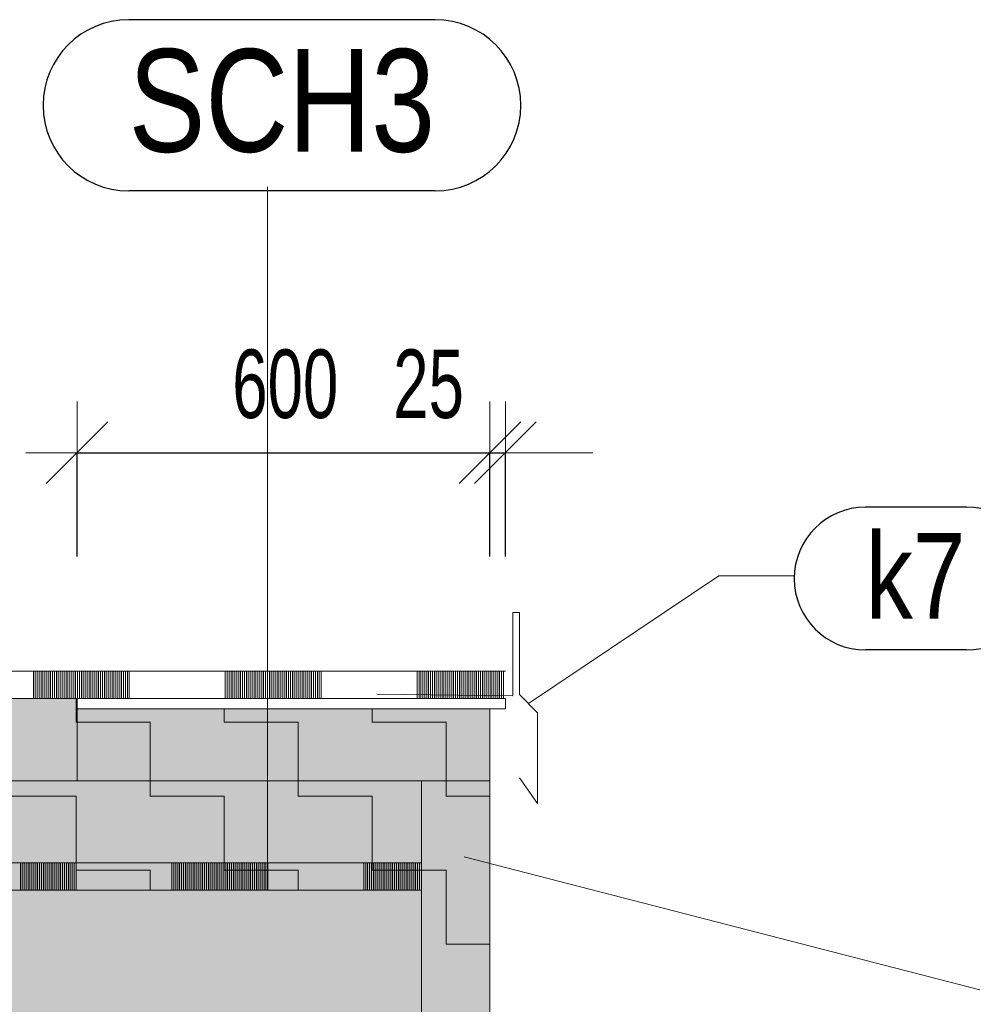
# Model space of a CAD drawing. Header units: millimetres. Extents: x 29003 to 60673, y -60985 to 17010.
# Tile 116 of 128: x 37070 to 38461, y 15572 to 17010. Entities that reach past the tile are written whole.
import ezdxf

# ---------------------------------------------------------------- set-up
doc = ezdxf.new("R2010")
doc.units = ezdxf.units.MM
doc.header["$PDMODE"] = 65
for name, color, linetype, lineweight in [('XR$1$ŘEZY_1', 7, 'Continuous', 25), ('XR$2$ŘEZY - KOTY_ TEXTY_1', 7, 'Continuous', 25), ('XR$3$ŘEZY - FILING_1', 7, 'Continuous', 25)]:
    doc.layers.add(name, color=color, linetype=linetype, lineweight=lineweight)
doc.styles.add('ARIAL', font='ARIAL.TTF')
doc.styles.add('ARIALNARROW', font='ARIALN.TTF')
doc.dimstyles.new('DIMSTYLE_4', dxfattribs={"dimtxt": 100, "dimasz": 150, "dimexe": 0, "dimexo": 0, "dimgap": 50, "dimtad": 2, "dimdec": 0, "dimrnd": 5, "dimzin": 12, "dimdsep": 46, "dimtxsty": 'ARIALNARROW', "dimblk1": 'ALL_ML_STRICH', "dimblk2": 'ALL_ML_STRICH', "dimsah": 1, "dimcen": 0, "dimclrd": 6, "dimclre": 6, "dimclrt": 6, "dimadec": 0, "dimazin": 0, "dimtfac": 1, "dimtdec": 0, "dimtix": 1, "dimtmove": 2, "dimatfit": 3, "dimfxl": 0, "dimtzin": 0, "dimlwd": 0, "dimlwe": 13, "dimarcsym": 0})
doc.dimstyles.new('DIMSTYLE_5', dxfattribs={"dimtxt": 100, "dimasz": 150, "dimexe": 0, "dimexo": 0, "dimgap": 50, "dimtad": 2, "dimdec": 0, "dimrnd": 5, "dimzin": 12, "dimdsep": 46, "dimtxsty": 'ARIALNARROW', "dimblk1": 'ALL_ML_STRICH', "dimblk2": 'ALL_ML_STRICH', "dimsah": 1, "dimcen": 0, "dimclrd": 6, "dimclre": 6, "dimclrt": 6, "dimadec": 0, "dimazin": 0, "dimtfac": 1, "dimtdec": 0, "dimtix": 1, "dimtmove": 2, "dimatfit": 3, "dimfxl": 0, "dimtvp": 1.2, "dimtzin": 0, "dimlwd": 0, "dimlwe": 13, "dimarcsym": 0})
pattern_1 = [(0, (216, 216), (108, 108), [108, -108]), (90, (216, 216), (-108, 108), [108, -108])]

# ---------------------------------------------------------------- blocks, each defined once
blk = doc.blocks.new('VZOROVÁ ČÁRA_87')
at = {"layer": 'XR$1$ŘEZY_1', "color": 7, "linetype": 'Continuous', "lineweight": 13}
for p, q in [((37011.8, 15778.8), (37151.8, 15778.8)), ((37011.8, 15778.8), (37151.8, 15778.8)), ((37011.8, 15778.8), (37151.8, 15778.8)), ((37011.8, 15778.8), (37151.8, 15778.8)), ((37011.8, 15778.8), (37151.8, 15778.8)), ((37070.6, 15778.8), (37070.6, 15738.8)), ((37073.4, 15778.8), (37073.4, 15738.8)), ((37076.2, 15778.8), (37076.2, 15738.8)), ((37079, 15778.8), (37079, 15738.8)), ((37081.8, 15778.8), (37081.8, 15738.8)), ((37084.6, 15778.8), (37084.6, 15738.8)), ((37087.4, 15778.8), (37087.4, 15738.8)), ((37090.2, 15778.8), (37090.2, 15738.8)), ((37093, 15778.8), (37093, 15738.8)), ((37095.8, 15778.8), (37095.8, 15738.8)), ((37098.6, 15778.8), (37098.6, 15738.8)), ((37101.4, 15778.8), (37101.4, 15738.8)), ((37104.2, 15778.8), (37104.2, 15738.8)), ((37107, 15778.8), (37107, 15738.8)), ((37109.8, 15778.8), (37109.8, 15738.8)), ((37112.6, 15778.8), (37112.6, 15738.8)), ((37115.4, 15778.8), (37115.4, 15738.8)), ((37118.2, 15778.8), (37118.2, 15738.8)), ((37121, 15778.8), (37121, 15738.8)), ((37123.8, 15778.8), (37123.8, 15738.8)), ((37126.6, 15778.8), (37126.6, 15738.8)), ((37129.4, 15778.8), (37129.4, 15738.8)), ((37132.2, 15778.8), (37132.2, 15738.8)), ((37135, 15778.8), (37135, 15738.8)), ((37137.8, 15778.8), (37137.8, 15738.8)), ((37140.6, 15778.8), (37140.6, 15738.8)), ((37143.4, 15778.8), (37143.4, 15738.8)), ((37146.2, 15778.8), (37146.2, 15738.8)), ((37149, 15778.8), (37149, 15738.8)), ((37151.8, 15778.8), (37151.8, 15738.8)), ((37291.8, 15778.8), (37291.8, 15738.8)), ((37291.8, 15778.8), (37431.8, 15778.8)), ((37291.8, 15778.8), (37431.8, 15778.8)), ((37291.8, 15778.8), (37431.8, 15778.8)), ((37291.8, 15778.8), (37431.8, 15778.8)), ((37291.8, 15778.8), (37431.8, 15778.8)), ((37294.6, 15778.8), (37294.6, 15738.8)), ((37297.4, 15778.8), (37297.4, 15738.8)), ((37300.2, 15778.8), (37300.2, 15738.8)), ((37303, 15778.8), (37303, 15738.8)), ((37305.8, 15778.8), (37305.8, 15738.8)), ((37308.6, 15778.8), (37308.6, 15738.8)), ((37311.4, 15778.8), (37311.4, 15738.8)), ((37314.2, 15778.8), (37314.2, 15738.8)), ((37317, 15778.8), (37317, 15738.8)), ((37319.8, 15778.8), (37319.8, 15738.8)), ((37322.6, 15778.8), (37322.6, 15738.8)), ((37325.4, 15778.8), (37325.4, 15738.8)), ((37328.2, 15778.8), (37328.2, 15738.8)), ((37331, 15778.8), (37331, 15738.8)), ((37333.8, 15778.8), (37333.8, 15738.8)), ((37336.6, 15778.8), (37336.6, 15738.8)), ((37339.4, 15778.8), (37339.4, 15738.8)), ((37342.2, 15778.8), (37342.2, 15738.8)), ((37345, 15778.8), (37345, 15738.8)), ((37347.8, 15778.8), (37347.8, 15738.8)), ((37350.6, 15778.8), (37350.6, 15738.8)), ((37353.4, 15778.8), (37353.4, 15738.8)), ((37356.2, 15778.8), (37356.2, 15738.8)), ((37359, 15778.8), (37359, 15738.8)), ((37361.8, 15778.8), (37361.8, 15738.8)), ((37364.6, 15778.8), (37364.6, 15738.8)), ((37367.4, 15778.8), (37367.4, 15738.8)), ((37370.2, 15778.8), (37370.2, 15738.8)), ((37373, 15778.8), (37373, 15738.8)), ((37375.8, 15778.8), (37375.8, 15738.8)), ((37378.6, 15778.8), (37378.6, 15738.8)), ((37381.4, 15778.8), (37381.4, 15738.8)), ((37384.2, 15778.8), (37384.2, 15738.8)), ((37387, 15778.8), (37387, 15738.8)), ((37389.8, 15778.8), (37389.8, 15738.8)), ((37392.6, 15778.8), (37392.6, 15738.8)), ((37395.4, 15778.8), (37395.4, 15738.8)), ((37398.2, 15778.8), (37398.2, 15738.8)), ((37401, 15778.8), (37401, 15738.8)), ((37403.8, 15778.8), (37403.8, 15738.8)), ((37406.6, 15778.8), (37406.6, 15738.8)), ((37409.4, 15778.8), (37409.4, 15738.8)), ((37412.2, 15778.8), (37412.2, 15738.8)), ((37415, 15778.8), (37415, 15738.8)), ((37417.8, 15778.8), (37417.8, 15738.8)), ((37420.6, 15778.8), (37420.6, 15738.8)), ((37423.4, 15778.8), (37423.4, 15738.8)), ((37426.2, 15778.8), (37426.2, 15738.8)), ((37429, 15778.8), (37429, 15738.8)), ((37431.8, 15778.8), (37431.8, 15738.8)), ((37571.8, 15778.8), (37571.8, 15738.8)), ((37571.8, 15778.8), (37655.9, 15778.8)), ((37571.8, 15778.8), (37655.9, 15778.8)), ((37571.8, 15778.8), (37655.9, 15778.8)), ((37571.8, 15778.8), (37655.9, 15778.8)), ((37571.8, 15778.8), (37655.9, 15778.8)), ((37574.6, 15778.8), (37574.6, 15738.8)), ((37577.4, 15778.8), (37577.4, 15738.8)), ((37580.2, 15778.8), (37580.2, 15738.8)), ((37583, 15778.8), (37583, 15738.8)), ((37585.8, 15778.8), (37585.8, 15738.8)), ((37588.6, 15778.8), (37588.6, 15738.8)), ((37591.4, 15778.8), (37591.4, 15738.8)), ((37594.2, 15778.8), (37594.2, 15738.8)), ((37597, 15778.8), (37597, 15738.8)), ((37599.8, 15778.8), (37599.8, 15738.8)), ((37602.6, 15778.8), (37602.6, 15738.8)), ((37605.4, 15778.8), (37605.4, 15738.8)), ((37608.2, 15778.8), (37608.2, 15738.8)), ((37611, 15778.8), (37611, 15738.8)), ((37613.8, 15778.8), (37613.8, 15738.8)), ((37616.6, 15778.8), (37616.6, 15738.8)), ((37619.4, 15778.8), (37619.4, 15738.8)), ((37622.2, 15778.8), (37622.2, 15738.8)), ((37625, 15778.8), (37625, 15738.8)), ((37627.8, 15778.8), (37627.8, 15738.8)), ((37630.6, 15778.8), (37630.6, 15738.8)), ((37633.4, 15778.8), (37633.4, 15738.8)), ((37636.2, 15778.8), (37636.2, 15738.8)), ((37639, 15778.8), (37639, 15738.8)), ((37641.8, 15778.8), (37641.8, 15738.8)), ((37644.6, 15778.8), (37644.6, 15738.8)), ((37647.4, 15778.8), (37647.4, 15738.8)), ((37650.2, 15778.8), (37650.2, 15738.8)), ((37653, 15778.8), (37653, 15738.8)), ((37655.8, 15778.8), (37655.8, 15738.8)), ((37011.8, 15738.8), (37151.8, 15738.8)), ((37151.8, 15738.8), (37291.8, 15738.8)), ((37291.8, 15738.8), (37431.8, 15738.8)), ((37431.8, 15738.8), (37571.8, 15738.8)), ((37571.8, 15738.8), (37655.9, 15738.8))]:
    blk.add_line(p, q, dxfattribs=at)
for points in [[(36871.8, 15778.8), (37011.8, 15778.8), (37151.8, 15778.8)], [(36871.8, 15778.8), (37011.8, 15778.8), (37151.8, 15778.8)], [(37151.8, 15778.8), (37291.8, 15778.8), (37431.8, 15778.8)], [(37151.8, 15778.8), (37291.8, 15778.8), (37431.8, 15778.8)], [(37431.8, 15778.8), (37571.8, 15778.8), (37655.9, 15778.8)], [(37431.8, 15778.8), (37571.8, 15778.8), (37655.9, 15778.8)]]:
    blk.add_lwpolyline(points, dxfattribs=at)
blk = doc.blocks.new('VZOROVÁ ČÁRA_88')
at = {"layer": 'XR$1$ŘEZY_1', "color": 7, "linetype": 'Continuous', "lineweight": 13}
for p, q in [((37089.6, 16058.8), (37089.6, 16018.8)), ((37089.6, 16058.8), (37229.6, 16058.8)), ((37089.6, 16058.8), (37229.6, 16058.8)), ((37089.6, 16058.8), (37229.6, 16058.8)), ((37089.6, 16058.8), (37229.6, 16058.8)), ((37089.6, 16058.8), (37229.6, 16058.8)), ((37092.4, 16058.8), (37092.4, 16018.8)), ((37095.2, 16058.8), (37095.2, 16018.8)), ((37098, 16058.8), (37098, 16018.8)), ((37100.8, 16058.8), (37100.8, 16018.8)), ((37103.6, 16058.8), (37103.6, 16018.8)), ((37106.4, 16058.8), (37106.4, 16018.8)), ((37109.2, 16058.8), (37109.2, 16018.8)), ((37112, 16058.8), (37112, 16018.8)), ((37114.8, 16058.8), (37114.8, 16018.8)), ((37117.6, 16058.8), (37117.6, 16018.8)), ((37120.4, 16058.8), (37120.4, 16018.8)), ((37123.2, 16058.8), (37123.2, 16018.8)), ((37126, 16058.8), (37126, 16018.8)), ((37128.8, 16058.8), (37128.8, 16018.8)), ((37131.6, 16058.8), (37131.6, 16018.8)), ((37134.4, 16058.8), (37134.4, 16018.8)), ((37137.2, 16058.8), (37137.2, 16018.8)), ((37140, 16058.8), (37140, 16018.8)), ((37142.8, 16058.8), (37142.8, 16018.8)), ((37145.6, 16058.8), (37145.6, 16018.8)), ((37148.4, 16058.8), (37148.4, 16018.8)), ((37151.2, 16058.8), (37151.2, 16018.8)), ((37154, 16058.8), (37154, 16018.8)), ((37156.8, 16058.8), (37156.8, 16018.8)), ((37159.6, 16058.8), (37159.6, 16018.8)), ((37162.4, 16058.8), (37162.4, 16018.8)), ((37165.2, 16058.8), (37165.2, 16018.8)), ((37168, 16058.8), (37168, 16018.8)), ((37170.8, 16058.8), (37170.8, 16018.8)), ((37173.6, 16058.8), (37173.6, 16018.8)), ((37176.4, 16058.8), (37176.4, 16018.8)), ((37179.2, 16058.8), (37179.2, 16018.8)), ((37182, 16058.8), (37182, 16018.8)), ((37184.8, 16058.8), (37184.8, 16018.8)), ((37187.6, 16058.8), (37187.6, 16018.8)), ((37190.4, 16058.8), (37190.4, 16018.8)), ((37193.2, 16058.8), (37193.2, 16018.8)), ((37196, 16058.8), (37196, 16018.8)), ((37198.8, 16058.8), (37198.8, 16018.8)), ((37201.6, 16058.8), (37201.6, 16018.8)), ((37204.4, 16058.8), (37204.4, 16018.8)), ((37207.2, 16058.8), (37207.2, 16018.8)), ((37210, 16058.8), (37210, 16018.8)), ((37212.8, 16058.8), (37212.8, 16018.8)), ((37215.6, 16058.8), (37215.6, 16018.8)), ((37218.4, 16058.8), (37218.4, 16018.8)), ((37221.2, 16058.8), (37221.2, 16018.8)), ((37224, 16058.8), (37224, 16018.8)), ((37226.8, 16058.8), (37226.8, 16018.8)), ((37229.6, 16058.8), (37229.6, 16018.8)), ((37369.6, 16058.8), (37369.6, 16018.8)), ((37369.6, 16058.8), (37509.6, 16058.8)), ((37369.6, 16058.8), (37509.6, 16058.8)), ((37369.6, 16058.8), (37509.6, 16058.8)), ((37369.6, 16058.8), (37509.6, 16058.8)), ((37369.6, 16058.8), (37509.6, 16058.8)), ((37372.4, 16058.8), (37372.4, 16018.8)), ((37375.2, 16058.8), (37375.2, 16018.8)), ((37378, 16058.8), (37378, 16018.8)), ((37380.8, 16058.8), (37380.8, 16018.8)), ((37383.6, 16058.8), (37383.6, 16018.8)), ((37386.4, 16058.8), (37386.4, 16018.8)), ((37389.2, 16058.8), (37389.2, 16018.8)), ((37392, 16058.8), (37392, 16018.8)), ((37394.8, 16058.8), (37394.8, 16018.8)), ((37397.6, 16058.8), (37397.6, 16018.8)), ((37400.4, 16058.8), (37400.4, 16018.8)), ((37403.2, 16058.8), (37403.2, 16018.8)), ((37406, 16058.8), (37406, 16018.8)), ((37408.8, 16058.8), (37408.8, 16018.8)), ((37411.6, 16058.8), (37411.6, 16018.8)), ((37414.4, 16058.8), (37414.4, 16018.8)), ((37417.2, 16058.8), (37417.2, 16018.8)), ((37420, 16058.8), (37420, 16018.8)), ((37422.8, 16058.8), (37422.8, 16018.8)), ((37425.6, 16058.8), (37425.6, 16018.8)), ((37428.4, 16058.8), (37428.4, 16018.8)), ((37431.2, 16058.8), (37431.2, 16018.8)), ((37434, 16058.8), (37434, 16018.8)), ((37436.8, 16058.8), (37436.8, 16018.8)), ((37439.6, 16058.8), (37439.6, 16018.8)), ((37442.4, 16058.8), (37442.4, 16018.8)), ((37445.2, 16058.8), (37445.2, 16018.8)), ((37448, 16058.8), (37448, 16018.8)), ((37450.8, 16058.8), (37450.8, 16018.8)), ((37453.6, 16058.8), (37453.6, 16018.8)), ((37456.4, 16058.8), (37456.4, 16018.8)), ((37459.2, 16058.8), (37459.2, 16018.8)), ((37462, 16058.8), (37462, 16018.8)), ((37464.8, 16058.8), (37464.8, 16018.8)), ((37467.6, 16058.8), (37467.6, 16018.8)), ((37470.4, 16058.8), (37470.4, 16018.8)), ((37473.2, 16058.8), (37473.2, 16018.8)), ((37476, 16058.8), (37476, 16018.8)), ((37478.8, 16058.8), (37478.8, 16018.8)), ((37481.6, 16058.8), (37481.6, 16018.8)), ((37484.4, 16058.8), (37484.4, 16018.8)), ((37487.2, 16058.8), (37487.2, 16018.8)), ((37490, 16058.8), (37490, 16018.8)), ((37492.8, 16058.8), (37492.8, 16018.8)), ((37495.6, 16058.8), (37495.6, 16018.8)), ((37498.4, 16058.8), (37498.4, 16018.8)), ((37501.2, 16058.8), (37501.2, 16018.8)), ((37504, 16058.8), (37504, 16018.8)), ((37506.8, 16058.8), (37506.8, 16018.8)), ((37509.6, 16058.8), (37509.6, 16018.8)), ((37649.6, 16058.8), (37649.6, 16018.8)), ((37649.6, 16058.8), (37778.4, 16058.8)), ((37649.6, 16058.8), (37778.4, 16058.8)), ((37649.6, 16058.8), (37778.4, 16058.8)), ((37649.6, 16058.8), (37778.4, 16058.8)), ((37649.6, 16058.8), (37778.4, 16058.8)), ((37652.4, 16058.8), (37652.4, 16018.8)), ((37655.2, 16058.8), (37655.2, 16018.8)), ((37658, 16058.8), (37658, 16018.8)), ((37660.8, 16058.8), (37660.8, 16018.8)), ((37663.6, 16058.8), (37663.6, 16018.8)), ((37666.4, 16058.8), (37666.4, 16018.8)), ((37669.2, 16058.8), (37669.2, 16018.8)), ((37672, 16058.8), (37672, 16018.8)), ((37674.8, 16058.8), (37674.8, 16018.8)), ((37677.6, 16058.8), (37677.6, 16018.8)), ((37680.4, 16058.8), (37680.4, 16018.8)), ((37683.2, 16058.8), (37683.2, 16018.8)), ((37686, 16058.8), (37686, 16018.8)), ((37688.8, 16058.8), (37688.8, 16018.8)), ((37691.6, 16058.8), (37691.6, 16018.8)), ((37694.4, 16058.8), (37694.4, 16018.8)), ((37697.2, 16058.8), (37697.2, 16018.8)), ((37700, 16058.8), (37700, 16018.8)), ((37702.8, 16058.8), (37702.8, 16018.8)), ((37705.6, 16058.8), (37705.6, 16018.8)), ((37708.4, 16058.8), (37708.4, 16018.8)), ((37711.2, 16058.8), (37711.2, 16018.8)), ((37714, 16058.8), (37714, 16018.8)), ((37716.8, 16058.8), (37716.8, 16018.8)), ((37719.6, 16058.8), (37719.6, 16018.8)), ((37722.4, 16058.8), (37722.4, 16018.8)), ((37725.2, 16058.8), (37725.2, 16018.8)), ((37728, 16058.8), (37728, 16018.8)), ((37730.8, 16058.8), (37730.8, 16018.8)), ((37733.6, 16058.8), (37733.6, 16018.8)), ((37736.4, 16058.8), (37736.4, 16018.8)), ((37739.2, 16058.8), (37739.2, 16018.8)), ((37742, 16058.8), (37742, 16018.8)), ((37744.8, 16058.8), (37744.8, 16018.8)), ((37747.6, 16058.8), (37747.6, 16018.8)), ((37750.4, 16058.8), (37750.4, 16018.8)), ((37753.2, 16058.8), (37753.2, 16018.8)), ((37756, 16058.8), (37756, 16018.8)), ((37758.8, 16058.8), (37758.8, 16018.8)), ((37761.6, 16058.8), (37761.6, 16018.8)), ((37764.4, 16058.8), (37764.4, 16018.8)), ((37767.2, 16058.8), (37767.2, 16018.8)), ((37770, 16058.8), (37770, 16018.8)), ((37772.8, 16058.8), (37772.8, 16018.8)), ((37775.6, 16058.8), (37775.6, 16018.8)), ((36949.6, 16018.8), (37089.6, 16018.8)), ((37089.6, 16018.8), (37229.6, 16018.8)), ((37229.6, 16018.8), (37369.6, 16018.8)), ((37369.6, 16018.8), (37509.6, 16018.8)), ((37509.6, 16018.8), (37649.6, 16018.8)), ((37649.6, 16018.8), (37778.4, 16018.8))]:
    blk.add_line(p, q, dxfattribs=at)
for points in [[(36949.6, 16058.8), (37089.6, 16058.8), (37229.6, 16058.8)], [(36949.6, 16058.8), (37089.6, 16058.8), (37229.6, 16058.8)], [(37229.6, 16058.8), (37369.6, 16058.8), (37509.6, 16058.8)], [(37229.6, 16058.8), (37369.6, 16058.8), (37509.6, 16058.8)], [(37509.6, 16058.8), (37649.6, 16058.8), (37778.4, 16058.8)], [(37509.6, 16058.8), (37649.6, 16058.8), (37778.4, 16058.8)]]:
    blk.add_lwpolyline(points, dxfattribs=at)
blk = doc.blocks.new('ALL_ML_STRICH')
at = {"color": 0, "linetype": 'ByBlock', "lineweight": -2}
for p, q in [((0, -0.5), (0, 0.5)), ((-0.3, -0.3), (0.3, 0.3)), ((-1, 0), (0.5, 0))]:
    blk.add_line(p, q, dxfattribs=at)
blk = doc.blocks.new('*D240')
at = {"layer": 'DEFPOINTS', "color": 6, "linetype": 'Continuous', "lineweight": 13}
for p in [(37153.4, 16377.6), (37153.4, 16003.8), (37755.9, 16003.8)]:
    blk.add_point(p, dxfattribs=at)
at = {"layer": 'XR$2$ŘEZY - KOTY_ TEXTY_1', "color": 6, "linetype": 'Continuous', "lineweight": -2}
for p, q in [((37153.4, 16226.3), (37153.4, 16377.6)), ((37153.4, 16377.6), (37755.9, 16377.6)), ((37755.9, 16226.3), (37755.9, 16377.6))]:
    blk.add_line(p, q, dxfattribs=at)
at = {"layer": 'XR$2$ŘEZY - KOTY_ TEXTY_1', "color": 6, "linetype": 'Continuous', "lineweight": 13, "xscale": 150, "yscale": 150, "zscale": 150, "rotation": 180}
blk.add_blockref('ALL_ML_STRICH', (37153.4, 16377.6), dxfattribs=at)
at = {"layer": 'XR$2$ŘEZY - KOTY_ TEXTY_1', "color": 6, "linetype": 'Continuous', "lineweight": 13, "xscale": 150, "yscale": 150, "zscale": 150}
blk.add_blockref('ALL_ML_STRICH', (37755.9, 16377.6), dxfattribs=at)
at = {"layer": 'XR$2$ŘEZY - KOTY_ TEXTY_1', "color": 6, "linetype": 'Continuous', "lineweight": 13, "insert": (37457.2, 16477.6), "char_height": 100, "width": 243.429, "attachment_point": 5, "style": 'ARIALNARROW'}
blk.add_mtext('\\W0.81;\\A1;{600}', dxfattribs=at)
blk = doc.blocks.new('*D241')
at = {"layer": 'DEFPOINTS', "color": 6, "linetype": 'Continuous', "lineweight": 13}
for p in [(37755.9, 16377.6), (37755.9, 16003.8), (37778.4, 16003.8)]:
    blk.add_point(p, dxfattribs=at)
at = {"layer": 'XR$2$ŘEZY - KOTY_ TEXTY_1', "color": 6, "linetype": 'Continuous', "lineweight": -2}
for p, q in [((37755.9, 16226.3), (37755.9, 16377.6)), ((37755.9, 16377.6), (37778.4, 16377.6)), ((37778.4, 16226.3), (37778.4, 16377.6))]:
    blk.add_line(p, q, dxfattribs=at)
at = {"layer": 'XR$2$ŘEZY - KOTY_ TEXTY_1', "color": 6, "linetype": 'Continuous', "lineweight": 13, "xscale": 150, "yscale": 150, "zscale": 150}
blk.add_blockref('ALL_ML_STRICH', (37778.4, 16377.6), dxfattribs=at)
at = {"layer": 'XR$2$ŘEZY - KOTY_ TEXTY_1', "color": 6, "linetype": 'Continuous', "lineweight": 13, "xscale": 150, "yscale": 150, "zscale": 150, "rotation": 180}
blk.add_blockref('ALL_ML_STRICH', (37755.9, 16377.6), dxfattribs=at)
at = {"layer": 'XR$2$ŘEZY - KOTY_ TEXTY_1', "color": 6, "linetype": 'Continuous', "lineweight": 13, "insert": (37666.3, 16477.6), "char_height": 100, "width": 162.286, "attachment_point": 5, "style": 'ARIALNARROW'}
blk.add_mtext('\\W0.81;\\A1;{25}', dxfattribs=at)

msp = doc.modelspace()

# ---------------------------------------------------------------- hatches: boundary and pattern name
at = {"layer": 'XR$3$ŘEZY - FILING_1', "linetype": 'Continuous', "lineweight": 13}
for points in [[(37153.4, 15898.8), (37153.4, 16018.8), (35263.7, 16018.8), (35240.9, 15898.8)], [(37153.4, 16003.8), (37153.4, 15898.8), (37755.9, 15898.8), (37755.9, 16003.8)], [(35235.9, 15872.3), (35172.3, 15738.8), (37755.9, 15738.8), (37755.9, 15898.8), (35240.9, 15898.8)], [(37755.9, 15738.8), (37655.9, 15738.8), (37655.9, 15551.2), (37355.9, 15551.2), (37355.9, 15501.2), (37755.9, 15501.2)]]:
    msp.add_hatch(color=11, dxfattribs=at).paths.add_polyline_path(points, flags=0)
h = msp.add_hatch(dxfattribs=at)
h.set_pattern_fill('VZOR', scale=108, style=0, pattern_type=2)
h.set_pattern_definition(pattern_1)
h.paths.add_polyline_path([(37153.4, 15898.8), (37153.4, 16018.8), (35263.7, 16018.8), (35240.9, 15898.8)], flags=0)
h = msp.add_hatch(dxfattribs=at)
h.set_pattern_fill('VZOR', scale=108, style=0, pattern_type=2)
h.set_pattern_definition(pattern_1)
h.paths.add_polyline_path([(37153.4, 16003.8), (37153.4, 15898.8), (37755.9, 15898.8), (37755.9, 16003.8)], flags=0)
h = msp.add_hatch(dxfattribs=at)
h.set_pattern_fill('VZOR', scale=108, style=0, pattern_type=2)
h.set_pattern_definition(pattern_1)
h.paths.add_polyline_path([(35235.9, 15872.3), (35172.3, 15738.8), (37755.9, 15738.8), (37755.9, 15898.8), (35240.9, 15898.8)], flags=0)
msp.add_hatch(color=254, dxfattribs=at).paths.add_polyline_path([(43335.9, 11156.2), (42885.9, 11156.2), (42885.9, 10751.2), (37355.9, 10751.2), (37355.9, 13501.2), (42885.9, 13501.2), (42885.9, 13241.2), (43185.9, 13241.2), (43185.9, 13542.3), (43640, 13537), (43640, 13722), (37355.9, 13831.7), (37355.9, 15551.2), (37655.9, 15551.2), (37655.9, 15738.8), (35172.3, 15738.8), (35163.5, 15665.6), (35111.4, 15551.2), (35183.4, 15551.2), (35183.4, 15271.2), (35383.4, 15271.2), (35383.4, 15551.2), (36905.9, 15551.2), (36905.9, 10751.2), (36221.2, 10751.2), (36236.5, 10723.7), (36259.9, 10696.5), (36279.3, 10661.4), (36294.9, 10622.5), (36310.5, 10579.6), (36337.8, 10548.5), (36368.9, 10517.3), (36396.2, 10486.2), (36411.7, 10443.3), (36412.8, 10401.2), (42731, 10401.2), (42731, 9182.6), (43335.9, 9182.6), (43335.9, 9735.7), (43305.9, 9735.7), (43305.9, 10334.2), (43335.9, 10334.2)])
h = msp.add_hatch(dxfattribs=at)
h.set_pattern_fill('VZOR', scale=108, style=0, pattern_type=2)
h.set_pattern_definition(pattern_1)
h.paths.add_polyline_path([(37755.9, 15738.8), (37655.9, 15738.8), (37655.9, 15551.2), (37355.9, 15551.2), (37355.9, 15501.2), (37755.9, 15501.2)], flags=0)

# ---------------------------------------------------------------- linework, layer by layer
at = {"layer": 'XR$1$ŘEZY_1', "color": 7, "linetype": 'Continuous', "lineweight": 13}
for p, q in [((37799.1, 16144.5), (37789.1, 16144.5)), ((37789.2, 16144.5), (37789.2, 16023)), ((37799.1, 16144.5), (37799.1, 16024.5)), ((35263.7, 16018.8), (37153.4, 16018.8)), ((37153.4, 16003.8), (37153.4, 16018.8)), ((37153.4, 16018.8), (37778.4, 16018.8)), ((37590.6, 16025.1), (37789.2, 16022.8)), ((37778.4, 16003.8), (37778.4, 16018.8)), ((37799.1, 16024.5), (37825.5, 15998.1)), ((37153.4, 16003.8), (37153.4, 15898.8)), ((37153.4, 16003.8), (37778.4, 16003.8)), ((37755.9, 15501.2), (37755.9, 16003.8)), ((37825.5, 15998.1), (37825.5, 15865.7)), ((35240.9, 15898.8), (37755.9, 15898.8)), ((37655.9, 15501.2), (37655.9, 15898.8)), ((37825.5, 15865.7), (37799.2, 15903)), ((35172.3, 15738.8), (37655.9, 15738.8)), ((37655.9, 15551.2), (37655.9, 15738.8))]:
    msp.add_line(p, q, dxfattribs=at)
at = {"layer": 'XR$2$ŘEZY - KOTY_ TEXTY_1', "color": 3, "linetype": 'Continuous', "lineweight": 25}
for p, q in [((37675.9, 17009.8), (37228.7, 17009.8)), ((37675.9, 16759.8), (37228.7, 16759.8)), ((38451.5, 16298), (38304, 16298)), ((38451.5, 16089.7), (38304, 16089.7))]:
    msp.add_line(p, q, dxfattribs=at)
at = {"layer": 'XR$2$ŘEZY - KOTY_ TEXTY_1', "color": 3, "linetype": 'Continuous', "lineweight": 13}
for p, q in [((37431.4, 16765.8), (37431.4, 15738.8)), ((38089.8, 16198), (37812.3, 16011.3)), ((38199.8, 16198), (38089.8, 16198))]:
    msp.add_line(p, q, dxfattribs=at)
at = {"layer": 'XR$2$ŘEZY - KOTY_ TEXTY_1', "color": 7, "linetype": 'Continuous', "lineweight": 13}
msp.add_line((38470.9, 15593.5), (37718.2, 15787.9), dxfattribs=at)
at = {"layer": 'XR$2$ŘEZY - KOTY_ TEXTY_1', "color": 3, "linetype": 'Continuous', "lineweight": 25}
for centre, radius, start, end in [((37228.7, 16884.8), 125, 90, 270), ((37675.9, 16884.8), 125, 270, 90), ((38304, 16193.9), 104.2, 90, 270), ((38451.5, 16193.9), 104.2, 270, 90)]:
    msp.add_arc(centre, radius, start, end, dxfattribs=at)

# ---------------------------------------------------------------- block references
at = {"layer": 'XR$1$ŘEZY_1', "color": 7, "linetype": 'Continuous', "lineweight": 13}
for name in ['VZOROVÁ ČÁRA_88', 'VZOROVÁ ČÁRA_87']:
    msp.add_blockref(name, (0, 0), dxfattribs=at)

# ---------------------------------------------------------------- texts
at = {"layer": 'XR$2$ŘEZY - KOTY_ TEXTY_1', "color": 3, "linetype": 'Continuous', "lineweight": 25, "attachment_point": 7, "style": 'ARIAL'}
for s, insert, char_height, width in [('\\W0.80;SCH3', (37228.7, 16814.8), 150, 507.082), ('\\W0.79;k7', (38304, 16135.5), 125, 197.111)]:
    msp.add_mtext(s, dxfattribs=dict(at, insert=insert, char_height=char_height, width=width))

# ---------------------------------------------------------------- dimensions: what is measured, and where the dimension line sits
at = {"layer": 'XR$2$ŘEZY - KOTY_ TEXTY_1', "color": 6, "linetype": 'Continuous', "lineweight": 13}
for base, p1, p2, dimstyle, picture, middle in [((37755.8832, 16377.5522), (37153.4, 16226.284), (37755.8832, 16226.284), 'DIMSTYLE_4', '*D240', (37457.1749, 16477.5522)), ((37778.4, 16377.5522), (37755.8832, 16226.284), (37778.4, 16226.284), 'DIMSTYLE_5', '*D241', (37666.3498, 16477.5522))]:
    dim = msp.add_linear_dim(base=base, p1=p1, p2=p2, dimstyle=dimstyle, override={"dimpost": '<>', "dimclrd": 6, "dimclre": 6, "dimclrt": 6, "dimlwd": 0, "dimlwe": 13}, dxfattribs=at)
    dim.commit()
    dim.dimension.update_dxf_attribs({"geometry": picture, "text_midpoint": middle, "dimtype": 160})

doc.saveas('drawing.dxf')
